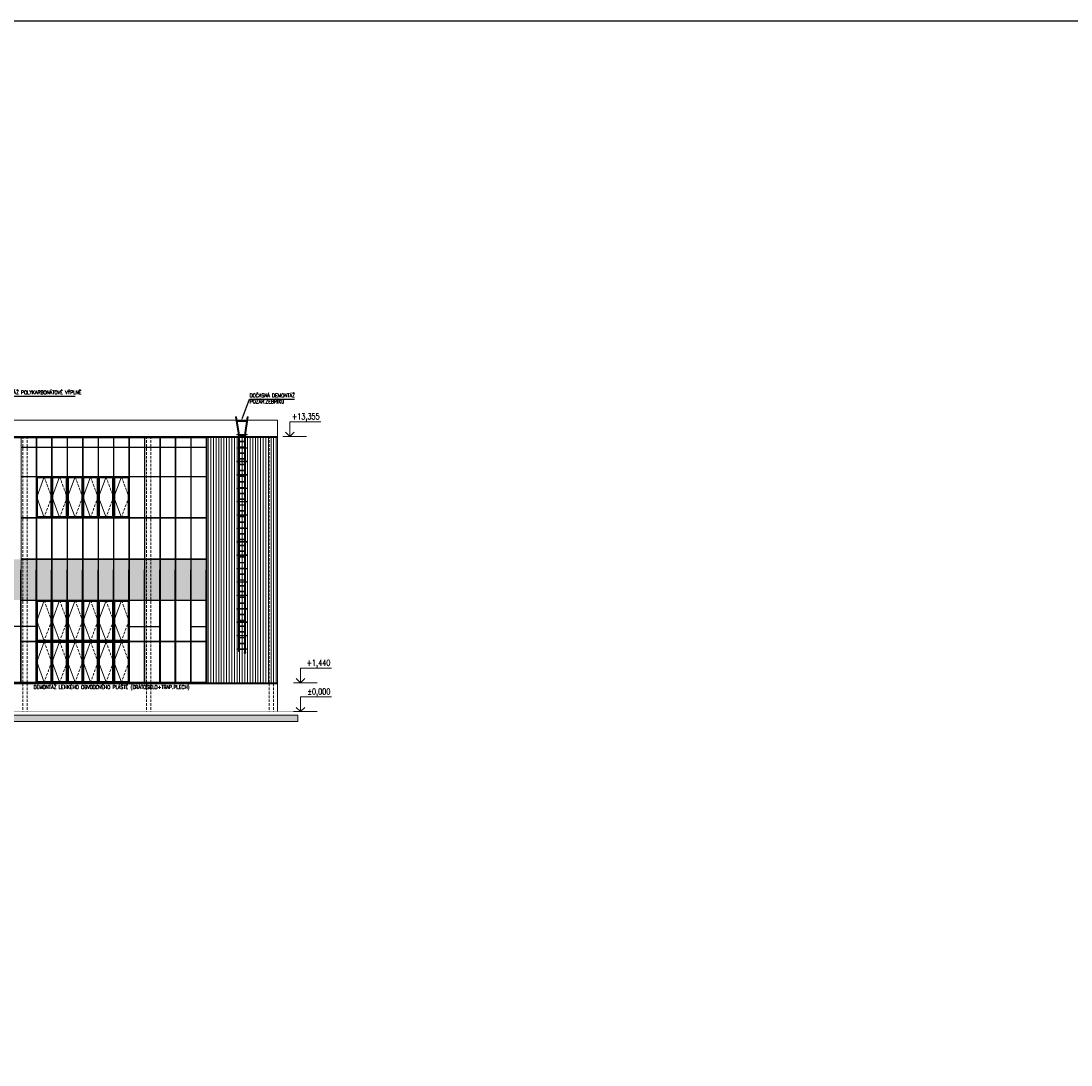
# Model space of a CAD drawing. Header units: millimetres. Extents: x -485339 to 350584, y -2181201 to -313328.
# Tile 107 of 115: x -56075 to -5125, y -564634 to -513966. Entities that reach past the tile are written whole.
import ezdxf
from ezdxf import colors
from ezdxf.entities.mleader import LeaderData, LeaderLine
from ezdxf.enums import TextEntityAlignment as Align
from ezdxf.math import Vec2, Vec3

# ---------------------------------------------------------------- set-up
doc = ezdxf.new("R2010")
doc.units = ezdxf.units.MM
doc.header["$LTSCALE"] = 10
doc.linetypes.add('ČÁRKOVANÁ', pattern=[19.05, 12.7, -6.35])
doc.layers.get('Defpoints').update_dxf_attribs({"color": 201})
for name, color, linetype, lineweight, true_color in [('BOUR_OBV.PLÁŠT', 7, 'Continuous', 18, 0x4ccd32), ('BOUR_OKNA', 7, 'Continuous', 18, 0x4ccd32), ('BOUR_ŠRAFY', 7, 'Continuous', 18, 0x4ccd32), ('BOURÁNÍ_POPIS', 7, 'Continuous', 18, 0x4ccd32)]:
    doc.layers.add(name, color=color, linetype=linetype, lineweight=lineweight, true_color=true_color)
for name, color, linetype, lineweight in [('St_kóty_výškové', 132, 'Continuous', 18), ('St_otvory_okna', 40, 'Continuous', 18), ('St_sloupy_opláštění_pohled', 25, 'ČÁRKOVANÁ', 18), ('St_čáry_obrys', 5, 'Continuous', 35), ('St_čáry_plné', 250, 'Continuous', 18), ('St_šrafy', 250, 'Continuous', 18)]:
    doc.layers.add(name, color=color, linetype=linetype, lineweight=lineweight)
doc.styles.add('ROMANS', font='romans.shx', dxfattribs={"width": 0.8})
doc.styles.get("Standard").update_dxf_attribs({"font": 'simplex.shx', "width": 0.8})

# ---------------------------------------------------------------- blocks, each defined once
blk = doc.blocks.new('G$C9C89F389')
at = {"layer": 'Defpoints', "ltscale": 2}
for points in [[(0, -5471), (0, 0)], [(750, -5471), (750, 0)], [(1500, -5471), (1500, 0)], [(2250, -5471), (2250, 0)], [(3000, -5471), (3000, 0)], [(3750, -5471), (3750, 0)], [(4500, -5471), (4500, 0)], [(5250, -5471), (5250, 0)], [(6000, -5471), (6000, 0)], [(6750, -5471), (6750, 0)], [(7500, -5471), (7500, 0)], [(8250, -5471), (8250, 0)], [(9000, -5471), (9000, 0)], [(9750, -5471), (9750, 0)], [(10500, -5471), (10500, 0)], [(11250, -5471), (11250, 0)], [(3000, -2735), (0, -2735)], [(7500, -2735), (9000, -2735)], [(10500, -2735), (11250, -2735)]]:
    blk.add_lwpolyline(points, dxfattribs=at)
blk = doc.blocks.new('*U94')
at = {"layer": 'St_čáry_plné'}
for points in [[(-125, 15), (125, 15)], [(-125, -15), (125, -15)]]:
    blk.add_lwpolyline(points, dxfattribs=at)
blk = doc.blocks.new('*U93')
at = {"layer": 'St_čáry_plné'}
for p in [(0, 10360), (0, 10080), (0, 9800), (0, 9520), (0, 9240), (0, 8960), (0, 8680), (0, 8400), (0, 8120), (0, 7840), (0, 7560), (0, 7280), (0, 7000), (0, 6720), (0, 6440), (0, 6160), (0, 5880), (0, 5600), (0, 5320), (0, 5040), (0, 4760), (0, 4480), (0, 4200), (0, 3920), (0, 3640), (0, 3360), (0, 3080), (0, 2800), (0, 2520), (0, 2240), (0, 1960), (0, 1680), (0, 1400), (0, 1120), (0, 840), (0, 560), (0, 280), (0, 0)]:
    blk.add_blockref('*U94', p, dxfattribs=at)
blk = doc.blocks.new('*U96')
at = {"layer": 'St_čáry_plné'}
blk.add_lwpolyline([(-250, -11), (250, -11), (250, 11), (-250, 11)], close=True, dxfattribs=at)
blk = doc.blocks.new('*U95')
at = {"layer": 'St_čáry_plné'}
for p in [(0, 0), (0, -650), (0, -1300), (0, -1950), (0, -2600), (0, -3250), (0, -3900), (0, -4550), (0, -5200), (0, -5850), (0, -6500), (0, -7150), (0, -7800), (0, -8450), (0, -9100), (0, -9750), (0, -10400), (0, -11050)]:
    blk.add_blockref('*U96', p, dxfattribs=at)
blk = doc.blocks.new('*U92')
at = {"layer": 'St_čáry_plné'}
for points in [[(-306, 855), (-257, 862)], [(-175, -40), (-306, 855)], [(-125, -36), (-257, 862)], [(125, -36), (257, 862)], [(175, -40), (306, 855)], [(306, 855), (257, 862)], [(-175, -40), (-175, -10536)], [(-125, -36), (-125, -10536)], [(125, -36), (125, -10590)], [(175, -36), (175, -10590)], [(-175, -10536), (-125, -10536)], [(125, -10590), (175, -10590)]]:
    blk.add_lwpolyline(points, dxfattribs=at)
blk.add_lwpolyline([(111, -10590), (189, -10590), (189, -10619), (111, -10619)], close=True, dxfattribs=at)
for name, p in [('*U95', (0, 639)), ('*U93', (0, -10423))]:
    blk.add_blockref(name, p, dxfattribs=at)
blk = doc.blocks.new('*U142')
at = {"color": 0, "linetype": 'ByBlock', "lineweight": -2}
blk.add_line((3, 0), (-7, 0), dxfattribs=at)
for points in [[(0, 0), (0, 6.12), (0, 6.12), (-13, 6.12)], [(1.75, 1.75), (0, 0), (-1.75, 1.75)]]:
    blk.add_lwpolyline(points, dxfattribs=at)
at = {"color": 0, "linetype": 'ByBlock', "lineweight": -2, "style": 'ROMANS', "width": 0.8}
blk.add_attdef('VYSKA', text='', height=2.5, dxfattribs=at).set_placement((-3.45, 9.62), align=Align.TOP_RIGHT)
blk.add_attdef('POPIS_001', text='', height=2.5, dxfattribs=at).set_placement((-12.5, 5.12), align=Align.TOP_LEFT)
blk = doc.blocks.new('G$CE9516F89')
at = {"layer": 'St_otvory_okna', "color": 0}
for points in [[(0, 0), (725, 0), (725, 1962.5), (0, 1962.5)], [(40, 40), (685, 40), (685, 1922.5), (40, 1922.5)]]:
    blk.add_lwpolyline(points, close=True, dxfattribs=at)
blk.add_lwpolyline([(362.5, 1962.5), (0, 981.25), (362.5, 0)], dxfattribs=at)
at = {"layer": 'St_otvory_okna', "color": 0, "linetype": 'ČÁRKOVANÁ'}
blk.add_lwpolyline([(362.5, 1962.5), (725, 981.25), (362.5, 0)], dxfattribs=at)

msp = doc.modelspace()

# ---------------------------------------------------------------- hatches: boundary and pattern name
at = {"layer": 'BOUR_ŠRAFY'}
h = msp.add_hatch(dxfattribs=at)
h.set_pattern_fill('ANSI31', color=256, scale=40, angle=45)
h.set_pattern_definition([(90, (0, 160416.98), (-127, 8e-15), [])])
h.paths.add_polyline_path([(-47062.4, -534175.2), (-47062.4, -546080.2), (-43626.2, -546080.2), (-43626.2, -534175.2)])
at = {"layer": 'St_šrafy'}
h = msp.add_hatch(color=254, dxfattribs=at)
h.dxf.hatch_style = 1
h.paths.add_polyline_path([(-57587.4, -542067.7), (-57587.4, -540609.3), (-57587.4, -540092.7), (-58312.4, -540092.7), (-58312.4, -542067.7)])
h.paths.add_polyline_path([(-57562.4, -542067.7), (-56837.4, -542067.7), (-56837.4, -540609.3), (-56837.4, -540092.7), (-57562.4, -540092.7)])
h.paths.add_polyline_path([(-56812.4, -542067.7), (-56087.4, -542067.7), (-56087.4, -540609.3), (-56087.4, -540092.7), (-56812.4, -540092.7)])
h.paths.add_polyline_path([(-56062.4, -542067.7), (-55337.4, -542067.7), (-55337.4, -540609.3), (-55337.4, -540092.7), (-56062.4, -540092.7)])
h.paths.add_polyline_path([(-54587.4, -540609.3), (-54587.4, -540092.7), (-55312.4, -540092.7), (-55312.4, -542067.7), (-54587.4, -542067.7)])
h.paths.add_polyline_path([(-53837.4, -540609.3), (-53837.4, -540092.7), (-54562.4, -540092.7), (-54562.4, -542067.7), (-53837.4, -542067.7)])
h.paths.add_polyline_path([(-53087.4, -540609.3), (-53087.4, -540092.7), (-53812.4, -540092.7), (-53812.4, -542067.7), (-53087.4, -542067.7)])
h.paths.add_polyline_path([(-52337.4, -540609.3), (-52337.4, -540092.7), (-53062.4, -540092.7), (-53062.4, -542067.7), (-52337.4, -542067.7)])
h.paths.add_polyline_path([(-51587.4, -540609.3), (-51587.4, -540092.7), (-52312.4, -540092.7), (-52312.4, -542067.7), (-51587.4, -542067.7)])
h.paths.add_polyline_path([(-50837.4, -540609.3), (-50837.4, -540092.7), (-51562.4, -540092.7), (-51562.4, -542067.7), (-50837.4, -542067.7)])
h.paths.add_polyline_path([(-50812.4, -542067.7), (-50087.4, -542067.7), (-50087.4, -540609.3), (-50087.4, -540092.7), (-50812.4, -540092.7)])
h.paths.add_polyline_path([(-50062.4, -542067.7), (-49337.4, -542067.7), (-49337.4, -540609.3), (-49337.4, -540092.7), (-50062.4, -540092.7)])
h.paths.add_polyline_path([(-49312.4, -542067.7), (-48587.4, -542067.7), (-48587.4, -540609.3), (-48587.4, -540092.7), (-49312.4, -540092.7)])
h.paths.add_polyline_path([(-48562.4, -542067.7), (-47837.4, -542067.7), (-47837.4, -540609.3), (-47837.4, -540092.7), (-48562.4, -540092.7)])
h.paths.add_polyline_path([(-47812.4, -542067.7), (-47087.4, -542067.7), (-47087.4, -540609.3), (-47087.4, -540092.7), (-47812.4, -540092.7)])
h = msp.add_hatch(color=256, dxfattribs=at)
h.dxf.hatch_style = 1
h.paths.add_polyline_path([(-142454.3, -547955.2), (-42636.8, -547955.2), (-42636.8, -547655.2), (-142454.3, -547655.2)])

# ---------------------------------------------------------------- linework, layer by layer
at = {"layer": 'BOUR_OBV.PLÁŠT'}
for p, q in [((-47062.4, -534175.2), (-58337.4, -534175.2)), ((-47087.4, -534200.2), (-58312.4, -534200.2)), ((-47087.4, -546055.2), (-47087.4, -534200.2)), ((-47062.4, -546080.2), (-47062.4, -534175.2)), ((-54587.4, -544092.7), (-55312.4, -544092.7)), ((-55312.4, -544092.7), (-55312.4, -546055.2)), ((-54587.4, -546055.2), (-54587.4, -544092.7)), ((-58337.4, -546080.2), (-47062.4, -546080.2)), ((-58312.4, -546055.2), (-47087.4, -546055.2)), ((-55312.4, -546055.2), (-54587.4, -546055.2))]:
    msp.add_line(p, q, dxfattribs=at)
for points in [[(-56062.4, -546055.2), (-56062.4, -534200.2)], [(-55337.4, -546055.2), (-55337.4, -534200.2)], [(-55312.4, -546055.2), (-55312.4, -534200.2)], [(-54587.4, -546055.2), (-54587.4, -534200.2)], [(-54562.4, -546055.2), (-54562.4, -534200.2)], [(-53837.4, -546055.2), (-53837.4, -534200.2)], [(-53812.4, -546055.2), (-53812.4, -534200.2)], [(-53087.4, -546055.2), (-53087.4, -534200.2)], [(-53062.4, -546055.2), (-53062.4, -534200.2)], [(-52337.4, -546055.2), (-52337.4, -534200.2)], [(-52312.4, -546055.2), (-52312.4, -534200.2)], [(-51587.4, -546055.2), (-51587.4, -534200.2)], [(-51562.4, -546055.2), (-51562.4, -534200.2)], [(-50837.4, -546055.2), (-50837.4, -534200.2)], [(-50812.4, -546055.2), (-50812.4, -534200.2)], [(-50087.4, -546055.2), (-50087.4, -534200.2)], [(-50062.4, -546055.2), (-50062.4, -534200.2)], [(-49337.4, -546055.2), (-49337.4, -534200.2)], [(-49312.4, -546055.2), (-49312.4, -534200.2)], [(-48587.4, -546055.2), (-48587.4, -534200.2)], [(-48562.4, -546055.2), (-48562.4, -534200.2)], [(-47837.4, -546055.2), (-47837.4, -534200.2)], [(-47812.4, -546055.2), (-47812.4, -534200.2)], [(-56062.4, -534642.7), (-55337.4, -534642.7)], [(-56062.4, -534667.7), (-55337.4, -534667.7)], [(-55312.4, -534642.7), (-54587.4, -534642.7)], [(-55312.4, -534667.7), (-54587.4, -534667.7)], [(-54562.4, -534642.7), (-53837.4, -534642.7)], [(-54562.4, -534667.7), (-53837.4, -534667.7)], [(-53812.4, -534642.7), (-53087.4, -534642.7)], [(-53812.4, -534667.7), (-53087.4, -534667.7)], [(-53062.4, -534642.7), (-52337.4, -534642.7)], [(-53062.4, -534667.7), (-52337.4, -534667.7)], [(-52312.4, -534642.7), (-51587.4, -534642.7)], [(-52312.4, -534667.7), (-51587.4, -534667.7)], [(-51562.4, -534642.7), (-50837.4, -534642.7)], [(-51562.4, -534667.7), (-50837.4, -534667.7)], [(-50812.4, -534642.7), (-50087.4, -534642.7)], [(-50812.4, -534667.7), (-50087.4, -534667.7)], [(-50062.4, -534642.7), (-49337.4, -534642.7)], [(-50062.4, -534667.7), (-49337.4, -534667.7)], [(-49312.4, -534642.7), (-48587.4, -534642.7)], [(-49312.4, -534667.7), (-48587.4, -534667.7)], [(-48562.4, -534642.7), (-47837.4, -534642.7)], [(-48562.4, -534667.7), (-47837.4, -534667.7)], [(-47812.4, -534642.7), (-47087.4, -534642.7)], [(-47812.4, -534667.7), (-47087.4, -534667.7)], [(-56062.4, -536067.7), (-55337.4, -536067.7)], [(-56062.4, -536092.7), (-55337.4, -536092.7)], [(-55312.4, -536067.7), (-54587.4, -536067.7)], [(-55312.4, -536092.7), (-54587.4, -536092.7)], [(-54562.4, -536067.7), (-53837.4, -536067.7)], [(-54562.4, -536092.7), (-53837.4, -536092.7)], [(-53812.4, -536067.7), (-53087.4, -536067.7)], [(-53812.4, -536092.7), (-53087.4, -536092.7)], [(-53062.4, -536067.7), (-52337.4, -536067.7)], [(-53062.4, -536092.7), (-52337.4, -536092.7)], [(-52312.4, -536067.7), (-51587.4, -536067.7)], [(-52312.4, -536092.7), (-51587.4, -536092.7)], [(-51562.4, -536067.7), (-50837.4, -536067.7)], [(-51562.4, -536092.7), (-50837.4, -536092.7)], [(-50812.4, -536067.7), (-50087.4, -536067.7)], [(-50812.4, -536092.7), (-50087.4, -536092.7)], [(-50062.4, -536067.7), (-49337.4, -536067.7)], [(-50062.4, -536092.7), (-49337.4, -536092.7)], [(-49312.4, -536067.7), (-48587.4, -536067.7)], [(-49312.4, -536092.7), (-48587.4, -536092.7)], [(-48562.4, -536067.7), (-47837.4, -536067.7)], [(-48562.4, -536092.7), (-47837.4, -536092.7)], [(-47812.4, -536067.7), (-47087.4, -536067.7)], [(-47812.4, -536092.7), (-47087.4, -536092.7)], [(-56062.4, -538067.7), (-55337.4, -538067.7)], [(-56062.4, -538092.7), (-55337.4, -538092.7)], [(-55312.4, -538067.7), (-54587.4, -538067.7)], [(-55312.4, -538092.7), (-54587.4, -538092.7)], [(-54562.4, -538067.7), (-53837.4, -538067.7)], [(-54562.4, -538092.7), (-53837.4, -538092.7)], [(-53812.4, -538067.7), (-53087.4, -538067.7)], [(-53812.4, -538092.7), (-53087.4, -538092.7)], [(-53062.4, -538067.7), (-52337.4, -538067.7)], [(-53062.4, -538092.7), (-52337.4, -538092.7)], [(-52312.4, -538067.7), (-51587.4, -538067.7)], [(-52312.4, -538092.7), (-51587.4, -538092.7)], [(-51562.4, -538067.7), (-50837.4, -538067.7)], [(-51562.4, -538092.7), (-50837.4, -538092.7)], [(-50812.4, -538067.7), (-50087.4, -538067.7)], [(-50812.4, -538092.7), (-50087.4, -538092.7)], [(-50062.4, -538067.7), (-49337.4, -538067.7)], [(-50062.4, -538092.7), (-49337.4, -538092.7)], [(-49312.4, -538067.7), (-48587.4, -538067.7)], [(-49312.4, -538092.7), (-48587.4, -538092.7)], [(-48562.4, -538067.7), (-47837.4, -538067.7)], [(-48562.4, -538092.7), (-47837.4, -538092.7)], [(-47812.4, -538067.7), (-47087.4, -538067.7)], [(-47812.4, -538092.7), (-47087.4, -538092.7)], [(-56062.4, -540067.7), (-55337.4, -540067.7)], [(-56062.4, -540092.7), (-55337.4, -540092.7)], [(-55312.4, -540067.7), (-54587.4, -540067.7)], [(-55312.4, -540092.7), (-54587.4, -540092.7)], [(-54562.4, -540067.7), (-53837.4, -540067.7)], [(-54562.4, -540092.7), (-53837.4, -540092.7)], [(-53812.4, -540067.7), (-53087.4, -540067.7)], [(-53812.4, -540092.7), (-53087.4, -540092.7)], [(-53062.4, -540067.7), (-52337.4, -540067.7)], [(-53062.4, -540092.7), (-52337.4, -540092.7)], [(-52312.4, -540067.7), (-51587.4, -540067.7)], [(-52312.4, -540092.7), (-51587.4, -540092.7)], [(-51562.4, -540067.7), (-50837.4, -540067.7)], [(-51562.4, -540092.7), (-50837.4, -540092.7)], [(-50812.4, -540067.7), (-50087.4, -540067.7)], [(-50812.4, -540092.7), (-50087.4, -540092.7)], [(-50062.4, -540067.7), (-49337.4, -540067.7)], [(-50062.4, -540092.7), (-49337.4, -540092.7)], [(-49312.4, -540067.7), (-48587.4, -540067.7)], [(-49312.4, -540092.7), (-48587.4, -540092.7)], [(-48562.4, -540067.7), (-47837.4, -540067.7)], [(-48562.4, -540092.7), (-47837.4, -540092.7)], [(-47812.4, -540067.7), (-47087.4, -540067.7)], [(-47812.4, -540092.7), (-47087.4, -540092.7)], [(-56062.4, -542067.7), (-55337.4, -542067.7)], [(-56062.4, -542092.7), (-55337.4, -542092.7)], [(-55312.4, -542067.7), (-54587.4, -542067.7)], [(-55312.4, -542092.7), (-54587.4, -542092.7)], [(-54562.4, -542067.7), (-53837.4, -542067.7)], [(-54562.4, -542092.7), (-53837.4, -542092.7)], [(-53812.4, -542067.7), (-53087.4, -542067.7)], [(-53812.4, -542092.7), (-53087.4, -542092.7)], [(-53062.4, -542067.7), (-52337.4, -542067.7)], [(-53062.4, -542092.7), (-52337.4, -542092.7)], [(-52312.4, -542067.7), (-51587.4, -542067.7)], [(-52312.4, -542092.7), (-51587.4, -542092.7)], [(-51562.4, -542067.7), (-50837.4, -542067.7)], [(-51562.4, -542092.7), (-50837.4, -542092.7)], [(-50812.4, -542067.7), (-50087.4, -542067.7)], [(-50812.4, -542092.7), (-50087.4, -542092.7)], [(-50062.4, -542067.7), (-49337.4, -542067.7)], [(-50062.4, -542092.7), (-49337.4, -542092.7)], [(-49312.4, -542067.7), (-48587.4, -542067.7)], [(-49312.4, -542092.7), (-48587.4, -542092.7)], [(-48562.4, -542067.7), (-47837.4, -542067.7)], [(-48562.4, -542092.7), (-47837.4, -542092.7)], [(-47812.4, -542067.7), (-47087.4, -542067.7)], [(-47812.4, -542092.7), (-47087.4, -542092.7)], [(-56062.4, -544067.7), (-55337.4, -544067.7)], [(-56062.4, -544092.7), (-55337.4, -544092.7)], [(-55312.4, -544067.7), (-54587.4, -544067.7)], [(-55312.4, -544092.7), (-54587.4, -544092.7)], [(-54562.4, -544067.7), (-53837.4, -544067.7)], [(-54562.4, -544092.7), (-53837.4, -544092.7)], [(-53812.4, -544067.7), (-53087.4, -544067.7)], [(-53812.4, -544092.7), (-53087.4, -544092.7)], [(-53062.4, -544067.7), (-52337.4, -544067.7)], [(-53062.4, -544092.7), (-52337.4, -544092.7)], [(-52312.4, -544067.7), (-51587.4, -544067.7)], [(-52312.4, -544092.7), (-51587.4, -544092.7)], [(-51562.4, -544067.7), (-50837.4, -544067.7)], [(-51562.4, -544092.7), (-50837.4, -544092.7)], [(-50812.4, -544067.7), (-50087.4, -544067.7)], [(-50812.4, -544092.7), (-50087.4, -544092.7)], [(-50062.4, -544067.7), (-49337.4, -544067.7)], [(-50062.4, -544092.7), (-49337.4, -544092.7)], [(-49312.4, -544067.7), (-48587.4, -544067.7)], [(-49312.4, -544092.7), (-48587.4, -544092.7)], [(-48562.4, -544067.7), (-47837.4, -544067.7)], [(-48562.4, -544092.7), (-47837.4, -544092.7)], [(-47812.4, -544067.7), (-47087.4, -544067.7)], [(-47812.4, -544092.7), (-47087.4, -544092.7)]]:
    msp.add_lwpolyline(points, dxfattribs=at)
at = {"layer": 'Defpoints'}
msp.add_lwpolyline([(-485339.2, -513966), (143293.5, -513966), (143293.5, -775236.5), (-485339.2, -775236.5)], close=True, dxfattribs=at)
at = {"layer": 'St_sloupy_opláštění_pohled'}
for points in [[(-55984.9, -534125.2), (-55984.9, -547484.9)], [(-55774.9, -534125.2), (-55774.9, -547484.9)], [(-49984.9, -534125.2), (-49984.9, -547480.2)], [(-49774.9, -534125.2), (-49774.9, -547480.2)], [(-44033.5, -534125.2), (-44033.5, -547480.2)], [(-43823.5, -534125.2), (-43823.5, -547480.2)]]:
    msp.add_lwpolyline(points, dxfattribs=at)
at = {"layer": 'St_čáry_obrys', "const_width": 10}
msp.add_lwpolyline([(-142454.3, -547480.2), (-42636.8, -547480.2)], dxfattribs=at)
at = {"layer": 'St_čáry_plné'}
for points in [[(-43626.2, -533335.9), (-43626.2, -547480.2)], [(-70504.9, -534125.2), (-43626.2, -534125.2)], [(-70504.9, -534175.2), (-43626.2, -534175.2)], [(-47062.4, -546080.2), (-47062.4, -534125.2)], [(-59724.9, -546080.2), (-43626.2, -546080.2)], [(-59724.9, -546130.2), (-43626.2, -546130.2)]]:
    msp.add_lwpolyline(points, dxfattribs=at)
at = {"layer": 'St_šrafy'}
msp.add_lwpolyline([(-56834.2, -533335.9), (-43626.2, -533335.9)], dxfattribs=at)
msp.add_lwpolyline([(-142454.3, -547955.2), (-42636.8, -547955.2), (-42636.8, -547655.2), (-142454.3, -547655.2)], close=True, dxfattribs=at)

# ---------------------------------------------------------------- block references
at = {"layer": 'BOUR_OKNA'}
for p in [(-55312.4, -538055.2), (-54562.4, -538055.2), (-53812.4, -538055.2), (-53062.4, -538055.2), (-52312.4, -538055.2), (-51562.4, -538055.2), (-55312.4, -544055.2), (-54562.4, -544055.2), (-53812.4, -544055.2), (-53062.4, -544055.2), (-52312.4, -544055.2), (-51562.4, -544055.2), (-55312.4, -546055.2), (-54562.4, -546055.2), (-53812.4, -546055.2), (-53062.4, -546055.2), (-52312.4, -546055.2), (-51562.4, -546055.2)]:
    msp.add_blockref('G$CE9516F89', p, dxfattribs=at)
at = {"layer": 'Defpoints', "ltscale": 2}
msp.add_blockref('G$C9C89F389', (-58337.4, -540609.3), dxfattribs=at)
at = {"layer": 'St_kóty_výškové'}
ref = msp.add_blockref('*U142', (-43029.7, -534125.2), dxfattribs=dict(at, xscale=-115.8301158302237, yscale=115.8301158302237, zscale=115.8301158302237))
ref.add_attrib('VYSKA', '+13,355', dxfattribs={"layer": '0', "color": 0, "linetype": 'ByBlock', "lineweight": -2, "height": 289.58, "style": 'ROMANS', "width": 0.8}).set_placement((-41581.9, -533010.3), align=Align.TOP_RIGHT)
ref = msp.add_blockref('*U142', (-42512.6, -546080.2), dxfattribs=dict(at, xscale=-115.8301158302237, yscale=115.8301158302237, zscale=115.8301158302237))
ref.add_attrib('VYSKA', '+1,440', dxfattribs={"layer": '0', "color": 0, "linetype": 'ByBlock', "lineweight": -2, "height": 289.58, "style": 'ROMANS', "width": 0.8}).set_placement((-41064.8, -544965.3), align=Align.TOP_RIGHT)
ref = msp.add_blockref('*U142', (-42512.6, -547480.2), dxfattribs=dict(at, xscale=-115.8301158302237, yscale=115.8301158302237, zscale=115.8301158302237))
ref.add_attrib('VYSKA', '%%P0,000', dxfattribs={"layer": '0', "color": 0, "linetype": 'ByBlock', "lineweight": -2, "height": 289.58, "style": 'ROMANS', "width": 0.8}).set_placement((-41064.8, -546365.3), align=Align.TOP_RIGHT)
at = {"layer": 'St_čáry_plné'}
msp.add_blockref('*U92', (-45353.3, -534031.7), dxfattribs=at)

# ---------------------------------------------------------------- texts
at = {"layer": 'BOURÁNÍ_POPIS', "width": 0.8}
msp.add_text('DEMONTÁŽ LEHKÉHO OBVODOVÉHO PLÁŠTĚ (DRÁTOSKLO+TRAP.PLECH)', height=180, dxfattribs=at).set_placement((-55466.2, -546384))

# ---------------------------------------------------------------- leaders
at = {"layer": 'BOURÁNÍ_POPIS'}
ml = msp.add_multileader_mtext('Standard', dxfattribs=at)
ml.set_content('DEMONTÁŽ POLYKARBONÁTOVÉ VÝPLNĚ', color=256)
ml.set_leader_properties()
ml.build(insert=Vec2(0, 0))
ml.multileader.update_dxf_attribs({"text_left_attachment_type": 6, "text_right_attachment_type": 6, "arrow_head_size": 180})
ctx = ml.context
ctx.base_point, ctx.char_height, ctx.arrow_head_size, ctx.plane_origin = Vec3(-57296.3, -532177.3), 180, 180, Vec3(-56506, -531213)
ctx.left_attachment, ctx.right_attachment = 6, 6
notes = []
notes.append((ctx, [(0, (1, 1, 0), (-57304.3, -532177.3), (1, 0), 8, [(0, [(-57910.3, -532745)], 0, [])])]))
ctx.mtext.insert, ctx.mtext.flow_direction = Vec3(-57294.3, -531899.6), 5
ml = msp.add_multileader_mtext('Standard', dxfattribs=at)
ml.set_content('DOČASNÁ DEMONTÁŽ\\PPOŽÁR.ŽEBŘÍKU ', color=256)
ml.set_leader_properties()
ml.build(insert=Vec2(0, 0))
ml.multileader.update_dxf_attribs({"text_left_attachment_type": 6, "text_right_attachment_type": 6, "arrow_head_size": 180})
ctx = ml.context
ctx.base_point, ctx.char_height, ctx.arrow_head_size, ctx.plane_origin = Vec3(-44977.6, -532326.8), 180, 180, Vec3(-44187.3, -531362.5)
ctx.left_attachment, ctx.right_attachment = 6, 6
notes.append((ctx, [(0, (1, 1, 0), (-44985.6, -532326.8), (1, 0), 8, [(0, [(-45394.8, -533393.4)], 0, [])])]))
ctx.mtext.insert, ctx.mtext.flow_direction = Vec3(-44975.6, -532049.1), 5
for ctx, leaders in notes:
    for number, flags, end, landing, length, lines in leaders:
        leader = LeaderData()
        leader.index, (leader.has_last_leader_line, leader.has_dogleg_vector, leader.attachment_direction) = number, flags
        leader.last_leader_point, leader.dogleg_vector, leader.dogleg_length = Vec3(end), Vec3(landing), length
        for number, points, colour, breaks in lines:
            line = LeaderLine()
            line.index, line.vertices, line.color, line.breaks = number, Vec3.list(points), colors.encode_raw_color(colour), breaks
            leader.lines.append(line)
        ctx.leaders.append(leader)

doc.saveas('drawing.dxf')
